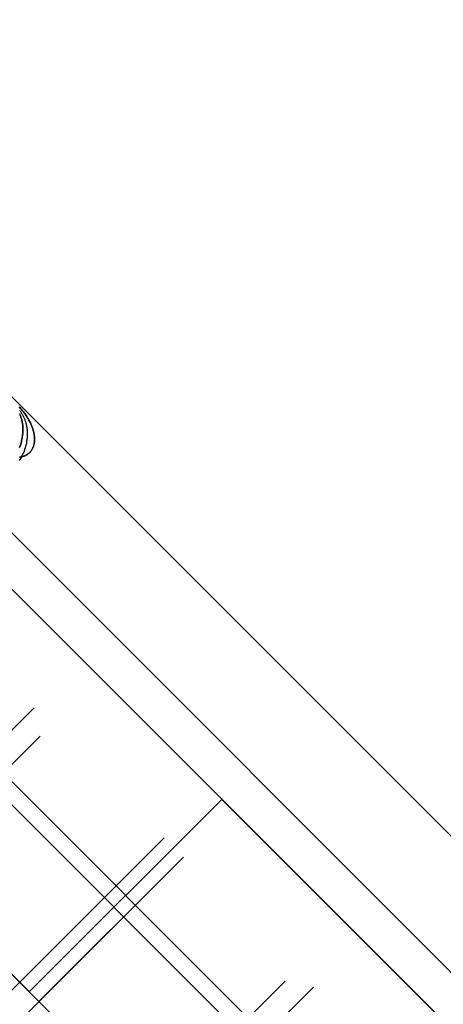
# Model space of a CAD drawing. Header units: millimetres. Extents: x -630 to 192, y -7 to 1615.
# Tile 221 of 249: x 136 to 139, y 1559 to 1566. Entities that reach past the tile are written whole.
import ezdxf

# ---------------------------------------------------------------- set-up
doc = ezdxf.new("R2010")
doc.units = ezdxf.units.MM
doc.header["$MEASUREMENT"] = 0
doc.layers.add('OVIDIO 160x80x72h', color=7, linetype='Continuous')

msp = doc.modelspace()

# ---------------------------------------------------------------- linework, layer by layer
at = {"layer": 'OVIDIO 160x80x72h', "extrusion": (-0.202852, -0.108979, 0.973126)}
for points in [[(-1333.5408, 1044.8903), (-1333.5408, 884.2344)], [(-1333.5408, 884.2344), (-1333.5408, 1044.8903)], [(-1333.2453, 1044.8903), (-1333.2453, 884.2344)], [(-1332.9499, 884.2344), (-1332.9499, 1044.8903)], [(-1332.9499, 1044.8903), (-1332.9499, 884.2344)]]:
    msp.add_lwpolyline(points, dxfattribs=at)
at = {"layer": 'OVIDIO 160x80x72h', "extrusion": (-0.235702, -0.235702, 0.942809)}
for points in [[(-1008.0272, 1310.2758), (-1008.0272, 1419.3536)], [(-1007.0785, 1419.3536), (-1007.0785, 1310.2758)], [(-1005.1811, 1310.2758), (-1005.1811, 1419.3536)], [(-1004.2324, 1419.3536), (-1004.2324, 1310.2758)]]:
    msp.add_lwpolyline(points, dxfattribs=at)
at = {"layer": 'OVIDIO 160x80x72h', "extrusion": (-0.108979, -0.202852, 0.973126)}
for points in [[(-593.8948, 1609.3524), (-593.8948, 1448.6965)], [(-593.8948, 1448.6965), (-593.8948, 1609.3524)], [(-593.5994, 1609.3524), (-593.5994, 1448.6965)], [(-593.3039, 1448.6965), (-593.3039, 1609.3524)], [(-593.3039, 1609.3524), (-593.3039, 1448.6965)]]:
    msp.add_lwpolyline(points, dxfattribs=at)
at = {"layer": 'OVIDIO 160x80x72h', "extrusion": (-0.046296, -0.021464, 0.998697)}
for points in [[(-1376.1669, 735.2648), (-1376.1669, 835.776)], [(-1374.6807, 734.2965), (-1374.6807, 835.601)]]:
    msp.add_lwpolyline(points, dxfattribs=at)
at = {"layer": 'OVIDIO 160x80x72h', "extrusion": (-0.265352, 0.881274, -0.39108)}
msp.add_lwpolyline([(-611.3078, 1223.6265), (-566.9949, 1166.0714)], dxfattribs=at)
at = {"layer": 'OVIDIO 160x80x72h', "extrusion": (-0.021464, -0.046296, 0.998697)}
for points in [[(-514.7015, 1425.8005), (-514.7015, 1527.1032)], [(-513.2156, 1426.7643), (-513.2156, 1527.2774)]]:
    msp.add_lwpolyline(points, dxfattribs=at)
at = {"layer": 'OVIDIO 160x80x72h'}
for points in [[(128.6454, 1570.698), (147.8155, 1551.5278)], [(147.6021, 1551.7412), (128.8588, 1570.4845)], [(131.7958, 1566.1333), (143.2509, 1554.6782)], [(142.5438, 1555.3853), (132.5029, 1565.4262)], [(132.5029, 1565.4262), (142.5438, 1555.3853)], [(130.3816, 1564.7191), (141.8367, 1553.264)], [(131.7958, 1564.7191), (141.8367, 1554.6782)], [(131.0887, 1564.012), (141.1296, 1553.9711)], [(141.1296, 1553.9711), (131.0887, 1564.012)], [(134.0421, 1563.887), (141.0046, 1556.9245)], [(141.0046, 1556.9245), (134.0421, 1563.887)], [(140.3027, 1558.0406), (135.1582, 1563.1851)], [(132.6279, 1562.4728), (139.5903, 1555.5103)], [(139.5903, 1555.5103), (136.1091, 1558.9915), (132.6279, 1562.4728)], [(139.3028, 1557.0405), (134.1581, 1562.1852)], [(136.1445, 1561.0775), (135.0838, 1560.0168)], [(137.5233, 1560.4058), (136.1091, 1558.9915)], [(137.0991, 1560.1229), (136.0384, 1559.0623)], [(137.0991, 1560.1229), (136.0384, 1559.0623)], [(136.0384, 1559.0623), (137.0991, 1560.1229)], [(137.2405, 1559.9815), (136.1798, 1558.9208)], [(136.1798, 1558.9208), (137.2405, 1559.9815)], [(137.2405, 1559.9815), (136.1798, 1558.9208)], [(138.1951, 1559.0269), (137.1344, 1557.9662)]]:
    msp.add_lwpolyline(points, dxfattribs=at)
at = {"layer": 'OVIDIO 160x80x72h', "extrusion": (-0.001019, 0.99949, 0.031903)}
msp.add_lwpolyline([(-137.7185, -21.7144), (-137.6546, -19.7155)], dxfattribs=at)
at = {"layer": 'OVIDIO 160x80x72h', "extrusion": (0.995955, -0.008107, 0.08949)}
msp.add_lwpolyline([(1564.0754, 17.0004), (1563.8943, 18.9922)], dxfattribs=at)
at = {"layer": 'OVIDIO 160x80x72h', "extrusion": (0.986544, -0.027096, 0.161235)}
msp.add_lwpolyline([(1566.0803, 12.7564), (1565.7445, 14.728)], dxfattribs=at)
at = {"layer": 'OVIDIO 160x80x72h', "extrusion": (0.666667, 0.666667, 0.333333)}
for points in [[(1008.0272, 258.6803), (1007.9141, 258.6438), (1007.8, 258.6096), (1007.685, 258.5774), (1007.569, 258.5476), (1007.4521, 258.5199), (1007.3345, 258.4946), (1007.2161, 258.4716), (1007.0971, 258.4509), (1006.9775, 258.4326), (1006.8574, 258.4167), (1006.7368, 258.4032), (1006.6158, 258.3921), (1006.4946, 258.3835), (1006.3731, 258.3773), (1006.2515, 258.3736), (1006.1298, 258.3724), (1006.0081, 258.3736), (1005.8865, 258.3773), (1005.765, 258.3835), (1005.6438, 258.3921), (1005.5228, 258.4032), (1005.4023, 258.4167), (1005.2821, 258.4326), (1005.1625, 258.4509), (1005.0435, 258.4716), (1004.9251, 258.4946), (1004.8075, 258.5199), (1004.6906, 258.5476), (1004.5746, 258.5774), (1004.4596, 258.6096), (1004.3455, 258.6438), (1004.2324, 258.6803)], [(1007.0785, 261.5263), (1007.022, 261.5081), (1006.9649, 261.491), (1006.9074, 261.4749), (1006.8494, 261.46), (1006.791, 261.4462), (1006.7322, 261.4335), (1006.673, 261.422), (1006.6135, 261.4116), (1006.5536, 261.4025), (1006.4936, 261.3945), (1006.4333, 261.3878), (1006.3728, 261.3822), (1006.3122, 261.3779), (1006.2515, 261.3749), (1006.1907, 261.373), (1006.1298, 261.3724), (1006.069, 261.373), (1006.0081, 261.3749), (1005.9474, 261.3779), (1005.8868, 261.3822), (1005.8263, 261.3878), (1005.766, 261.3945), (1005.706, 261.4025), (1005.6462, 261.4116), (1005.5866, 261.422), (1005.5275, 261.4335), (1005.4686, 261.4462), (1005.4102, 261.46), (1005.3522, 261.4749), (1005.2947, 261.491), (1005.2376, 261.5081), (1005.1811, 261.5263)]]:
    msp.add_lwpolyline(points, dxfattribs=at)
at = {"layer": 'OVIDIO 160x80x72h', "extrusion": (0.707107, 0.707107, 0)}
for points in [[(1006.2298, 656.5995), (1006.2319, 656.73), (1006.2384, 656.8616), (1006.2493, 656.9939), (1006.2647, 657.1268), (1006.2847, 657.26), (1006.3094, 657.3934), (1006.3387, 657.5266), (1006.3728, 657.6594), (1006.4116, 657.7917), (1006.4551, 657.9231), (1006.5034, 658.0533), (1006.5563, 658.1822), (1006.5844, 658.2461), (1006.6138, 658.3095), (1006.6442, 658.3725), (1006.6758, 658.435), (1006.7085, 658.4969), (1006.7423, 658.5583), (1006.7771, 658.6191), (1006.813, 658.6793), (1006.85, 658.7389), (1006.888, 658.7978), (1006.927, 658.856), (1006.967, 658.9134), (1007.008, 658.9702), (1007.05, 659.0261), (1007.0929, 659.0813), (1007.1366, 659.1357), (1007.2268, 659.2419), (1007.3204, 659.3446), (1007.4171, 659.4436), (1007.5168, 659.5388), (1007.6191, 659.6301), (1007.724, 659.7173), (1007.8311, 659.8005), (1007.9403, 659.8794), (1008.0512, 659.9542), (1008.1638, 660.0246), (1008.2777, 660.0908), (1008.3926, 660.1526)], [(1008.3926, 660.1526), (1008.2777, 660.0908), (1008.1638, 660.0246), (1008.0512, 659.9542), (1007.9403, 659.8794), (1007.8311, 659.8005), (1007.724, 659.7173), (1007.6191, 659.6301), (1007.5168, 659.5388), (1007.4171, 659.4436), (1007.3204, 659.3446), (1007.2268, 659.2419), (1007.1366, 659.1357), (1007.0929, 659.0813), (1007.05, 659.0261), (1007.008, 658.9702), (1006.967, 658.9134), (1006.927, 658.856), (1006.888, 658.7978), (1006.85, 658.7389), (1006.813, 658.6793), (1006.7771, 658.6191), (1006.7423, 658.5583), (1006.7085, 658.4969), (1006.6758, 658.435), (1006.6442, 658.3725), (1006.6138, 658.3095), (1006.5844, 658.2461), (1006.5563, 658.1822), (1006.5034, 658.0533), (1006.4551, 657.9231), (1006.4116, 657.7917), (1006.3728, 657.6594), (1006.3387, 657.5266), (1006.3094, 657.3934), (1006.2847, 657.26), (1006.2647, 657.1268), (1006.2493, 656.9939), (1006.2384, 656.8616), (1006.2319, 656.73), (1006.2298, 656.5995)], [(1006.2298, 656.5995), (1006.2319, 656.73), (1006.2384, 656.8616), (1006.2493, 656.9939), (1006.2647, 657.1268), (1006.2847, 657.26), (1006.3094, 657.3934), (1006.3387, 657.5266), (1006.3728, 657.6594), (1006.4116, 657.7917), (1006.4551, 657.9231), (1006.5034, 658.0533), (1006.5563, 658.1822), (1006.5844, 658.2461), (1006.6138, 658.3095), (1006.6442, 658.3725), (1006.6758, 658.435), (1006.7085, 658.4969), (1006.7423, 658.5583), (1006.7771, 658.6191), (1006.813, 658.6793), (1006.85, 658.7389), (1006.888, 658.7978), (1006.927, 658.856), (1006.967, 658.9134), (1007.008, 658.9702), (1007.05, 659.0261), (1007.0929, 659.0813), (1007.1366, 659.1357), (1007.2268, 659.2419), (1007.3204, 659.3446), (1007.4171, 659.4436), (1007.5168, 659.5388), (1007.6191, 659.6301), (1007.724, 659.7173), (1007.8311, 659.8005), (1007.9403, 659.8794), (1008.0512, 659.9542), (1008.1638, 660.0246), (1008.2777, 660.0908), (1008.3926, 660.1526)], [(1007.4019, 634.8039), (1007.3349, 634.8725), (1007.2692, 634.943), (1007.2051, 635.0154), (1007.1424, 635.0896), (1007.0814, 635.1656), (1007.022, 635.2433), (1006.9644, 635.3227), (1006.9085, 635.4036), (1006.8546, 635.4862), (1006.8026, 635.5702), (1006.7526, 635.6557), (1006.7047, 635.7425), (1006.6589, 635.8305), (1006.6152, 635.9198), (1006.5737, 636.0102), (1006.5345, 636.1016), (1006.4976, 636.1939), (1006.463, 636.2871), (1006.4307, 636.3811), (1006.4008, 636.4758), (1006.3733, 636.571), (1006.3482, 636.6668), (1006.3255, 636.763), (1006.3053, 636.8595), (1006.2875, 636.9562), (1006.2721, 637.0531), (1006.2591, 637.15), (1006.2485, 637.2469), (1006.2403, 637.3437), (1006.2345, 637.4402), (1006.231, 637.5365), (1006.2298, 637.6324)], [(1006.2298, 637.6324), (1006.231, 637.5365), (1006.2345, 637.4402), (1006.2403, 637.3437), (1006.2485, 637.2469), (1006.2591, 637.15), (1006.2721, 637.0531), (1006.2875, 636.9562), (1006.3053, 636.8595), (1006.3255, 636.763), (1006.3482, 636.6668), (1006.3733, 636.571), (1006.4008, 636.4758), (1006.4307, 636.3811), (1006.463, 636.2871), (1006.4976, 636.1939), (1006.5345, 636.1016), (1006.5737, 636.0102), (1006.6152, 635.9198), (1006.6589, 635.8305), (1006.7047, 635.7425), (1006.7526, 635.6557), (1006.8026, 635.5702), (1006.8546, 635.4862), (1006.9085, 635.4036), (1006.9644, 635.3227), (1007.022, 635.2433), (1007.0814, 635.1656), (1007.1424, 635.0896), (1007.2051, 635.0154), (1007.2692, 634.943), (1007.3349, 634.8725), (1007.4019, 634.8039)], [(1008.3926, 660.1526), (1008.2777, 660.0908), (1008.1638, 660.0246), (1008.0512, 659.9542), (1007.9403, 659.8794), (1007.8311, 659.8005), (1007.724, 659.7173), (1007.6191, 659.6301), (1007.5168, 659.5388), (1007.4171, 659.4436), (1007.3204, 659.3446), (1007.2268, 659.2419), (1007.1366, 659.1357), (1007.0929, 659.0813), (1007.05, 659.0261), (1007.008, 658.9702), (1006.967, 658.9134), (1006.927, 658.856), (1006.888, 658.7978), (1006.85, 658.7389), (1006.813, 658.6793), (1006.7771, 658.6191), (1006.7423, 658.5583), (1006.7085, 658.4969), (1006.6758, 658.435), (1006.6442, 658.3725), (1006.6138, 658.3095), (1006.5844, 658.2461), (1006.5563, 658.1822), (1006.5034, 658.0533), (1006.4551, 657.9231), (1006.4116, 657.7917), (1006.3728, 657.6594), (1006.3387, 657.5266), (1006.3094, 657.3934), (1006.2847, 657.26), (1006.2647, 657.1268), (1006.2493, 656.9939), (1006.2384, 656.8616), (1006.2319, 656.73), (1006.2298, 656.5995)], [(1006.2298, 637.6328), (1006.231, 637.5369), (1006.2344, 637.4406), (1006.2402, 637.3441), (1006.2484, 637.2473), (1006.259, 637.1504), (1006.272, 637.0535), (1006.2874, 636.9566), (1006.3052, 636.8598), (1006.3254, 636.7633), (1006.3481, 636.6672), (1006.3732, 636.5714), (1006.4007, 636.4761), (1006.4306, 636.3815), (1006.4628, 636.2875), (1006.4974, 636.1943), (1006.5344, 636.1019), (1006.5736, 636.0105), (1006.615, 635.9201), (1006.6587, 635.8309), (1006.7045, 635.7428), (1006.7524, 635.656), (1006.8024, 635.5705), (1006.8544, 635.4865), (1006.9083, 635.4039), (1006.9641, 635.3229), (1007.0218, 635.2436), (1007.0811, 635.1658), (1007.1422, 635.0898), (1007.2048, 635.0156), (1007.269, 634.9432), (1007.3346, 634.8727), (1007.4016, 634.8041)], [(1004.8577, 634.8039), (1004.9247, 634.8725), (1004.9904, 634.943), (1005.0546, 635.0154), (1005.1172, 635.0896), (1005.1782, 635.1656), (1005.2376, 635.2433), (1005.2953, 635.3227), (1005.3511, 635.4036), (1005.405, 635.4862), (1005.457, 635.5702), (1005.507, 635.6557), (1005.5549, 635.7425), (1005.6008, 635.8305), (1005.6444, 635.9198), (1005.6859, 636.0102), (1005.7251, 636.1016), (1005.762, 636.1939), (1005.7966, 636.2871), (1005.8289, 636.3811), (1005.8588, 636.4758), (1005.8863, 636.571), (1005.9114, 636.6668), (1005.9341, 636.763), (1005.9543, 636.8595), (1005.9721, 636.9562), (1005.9876, 637.0531), (1006.0005, 637.15), (1006.0111, 637.2469), (1006.0193, 637.3437), (1006.0252, 637.4402), (1006.0286, 637.5365), (1006.0298, 637.6324)], [(1006.0298, 656.5995), (1006.0277, 656.73), (1006.0212, 656.8616), (1006.0103, 656.9939), (1005.9949, 657.1268), (1005.9749, 657.26), (1005.9502, 657.3934), (1005.9209, 657.5266), (1005.8868, 657.6594), (1005.848, 657.7917), (1005.8045, 657.9231), (1005.7562, 658.0533), (1005.7033, 658.1822), (1005.6752, 658.2461), (1005.6458, 658.3095), (1005.6154, 658.3725), (1005.5838, 658.435), (1005.5511, 658.4969), (1005.5174, 658.5583), (1005.4825, 658.6191), (1005.4466, 658.6793), (1005.4096, 658.7389), (1005.3716, 658.7978), (1005.3326, 658.856), (1005.2926, 658.9134), (1005.2516, 658.9702), (1005.2096, 659.0261), (1005.1668, 659.0813), (1005.123, 659.1357), (1005.0328, 659.2419), (1004.9392, 659.3446), (1004.8425, 659.4436), (1004.7428, 659.5388), (1004.6405, 659.6301), (1004.5356, 659.7173), (1004.4285, 659.8005), (1004.3193, 659.8794), (1004.2084, 659.9542), (1004.0958, 660.0246), (1003.982, 660.0908), (1003.867, 660.1526)], [(1003.867, 660.1526), (1003.982, 660.0908), (1004.0958, 660.0246), (1004.2084, 659.9542), (1004.3193, 659.8794), (1004.4285, 659.8005), (1004.5356, 659.7173), (1004.6405, 659.6301), (1004.7428, 659.5388), (1004.8425, 659.4436), (1004.9392, 659.3446), (1005.0328, 659.2419), (1005.123, 659.1357), (1005.1668, 659.0813), (1005.2096, 659.0261), (1005.2516, 658.9702), (1005.2926, 658.9134), (1005.3326, 658.856), (1005.3716, 658.7978), (1005.4096, 658.7389), (1005.4466, 658.6793), (1005.4825, 658.6191), (1005.5174, 658.5583), (1005.5511, 658.4969), (1005.5838, 658.435), (1005.6154, 658.3725), (1005.6458, 658.3095), (1005.6752, 658.2461), (1005.7033, 658.1822), (1005.7562, 658.0533), (1005.8045, 657.9231), (1005.848, 657.7917), (1005.8868, 657.6594), (1005.9209, 657.5266), (1005.9502, 657.3934), (1005.9749, 657.26), (1005.9949, 657.1268), (1006.0103, 656.9939), (1006.0212, 656.8616), (1006.0277, 656.73), (1006.0298, 656.5995)], [(1006.0298, 637.6324), (1006.0286, 637.5365), (1006.0252, 637.4402), (1006.0193, 637.3437), (1006.0111, 637.2469), (1006.0005, 637.15), (1005.9876, 637.0531), (1005.9721, 636.9562), (1005.9543, 636.8595), (1005.9341, 636.763), (1005.9114, 636.6668), (1005.8863, 636.571), (1005.8588, 636.4758), (1005.8289, 636.3811), (1005.7966, 636.2871), (1005.762, 636.1939), (1005.7251, 636.1016), (1005.6859, 636.0102), (1005.6444, 635.9198), (1005.6008, 635.8305), (1005.5549, 635.7425), (1005.507, 635.6557), (1005.457, 635.5702), (1005.405, 635.4862), (1005.3511, 635.4036), (1005.2953, 635.3227), (1005.2376, 635.2433), (1005.1782, 635.1656), (1005.1172, 635.0896), (1005.0546, 635.0154), (1004.9904, 634.943), (1004.9247, 634.8725), (1004.8577, 634.8039)], [(1006.2298, 637.6328), (1006.231, 637.5369), (1006.2344, 637.4406), (1006.2403, 637.3441), (1006.2484, 637.2473), (1006.259, 637.1504), (1006.272, 637.0535), (1006.2874, 636.9566), (1006.3052, 636.8599), (1006.3255, 636.7633), (1006.3481, 636.6672), (1006.3732, 636.5714), (1006.4007, 636.4761), (1006.4306, 636.3815), (1006.4629, 636.2875), (1006.4975, 636.1943), (1006.5344, 636.1019), (1006.5736, 636.0105), (1006.615, 635.9201), (1006.6587, 635.8309), (1006.7045, 635.7428), (1006.7524, 635.656), (1006.8024, 635.5706), (1006.8544, 635.4865), (1006.9083, 635.404), (1006.9641, 635.323), (1007.0218, 635.2436), (1007.0811, 635.1659), (1007.1422, 635.0899), (1007.2048, 635.0157), (1007.269, 634.9433), (1007.3346, 634.8728), (1007.4016, 634.8041)], [(1006.0298, 656.5995), (1006.0277, 656.73), (1006.0212, 656.8616), (1006.0103, 656.9939), (1005.9949, 657.1268), (1005.9749, 657.26), (1005.9502, 657.3934), (1005.9209, 657.5266), (1005.8868, 657.6594), (1005.848, 657.7917), (1005.8045, 657.9231), (1005.7562, 658.0533), (1005.7033, 658.1822), (1005.6752, 658.2461), (1005.6458, 658.3095), (1005.6154, 658.3725), (1005.5838, 658.435), (1005.5511, 658.4969), (1005.5174, 658.5583), (1005.4825, 658.6191), (1005.4466, 658.6793), (1005.4096, 658.7389), (1005.3716, 658.7978), (1005.3326, 658.856), (1005.2926, 658.9134), (1005.2516, 658.9702), (1005.2096, 659.0261), (1005.1668, 659.0813), (1005.123, 659.1357), (1005.0328, 659.2419), (1004.9392, 659.3446), (1004.8425, 659.4436), (1004.7428, 659.5388), (1004.6405, 659.6301), (1004.5356, 659.7173), (1004.4285, 659.8005), (1004.3193, 659.8794), (1004.2084, 659.9542), (1004.0958, 660.0246), (1003.982, 660.0908), (1003.867, 660.1526)], [(1006.0298, 637.6324), (1006.0286, 637.5366), (1006.0252, 637.4403), (1006.0194, 637.3438), (1006.0112, 637.247), (1006.0006, 637.1501), (1005.9876, 637.0532), (1005.9722, 636.9564), (1005.9544, 636.8597), (1005.9341, 636.7632), (1005.9115, 636.667), (1005.8864, 636.5713), (1005.8589, 636.476), (1005.829, 636.3814), (1005.7968, 636.2874), (1005.7622, 636.1942), (1005.7253, 636.1019), (1005.6861, 636.0105), (1005.6446, 635.9202), (1005.601, 635.8309), (1005.5552, 635.7429), (1005.5073, 635.6561), (1005.4573, 635.5706), (1005.4053, 635.4866), (1005.3514, 635.4041), (1005.2956, 635.3231), (1005.238, 635.2437), (1005.1786, 635.166), (1005.1176, 635.0901), (1005.055, 635.0159), (1004.9908, 634.9435), (1004.9252, 634.873), (1004.8582, 634.8044)], [(1006.0298, 656.5995), (1006.0277, 656.73), (1006.0212, 656.8616), (1006.0103, 656.9939), (1005.9949, 657.1268), (1005.9749, 657.26), (1005.9502, 657.3934), (1005.9209, 657.5266), (1005.8868, 657.6594), (1005.848, 657.7917), (1005.8045, 657.9231), (1005.7562, 658.0533), (1005.7033, 658.1822), (1005.6752, 658.2461), (1005.6458, 658.3095), (1005.6154, 658.3725), (1005.5838, 658.435), (1005.5511, 658.4969), (1005.5174, 658.5583), (1005.4825, 658.6191), (1005.4466, 658.6793), (1005.4096, 658.7389), (1005.3716, 658.7978), (1005.3326, 658.856), (1005.2926, 658.9134), (1005.2516, 658.9702), (1005.2096, 659.0261), (1005.1668, 659.0813), (1005.123, 659.1357), (1005.0328, 659.2419), (1004.9392, 659.3446), (1004.8425, 659.4436), (1004.7428, 659.5388), (1004.6405, 659.6301), (1004.5356, 659.7173), (1004.4285, 659.8005), (1004.3193, 659.8794), (1004.2084, 659.9542), (1004.0958, 660.0246), (1003.982, 660.0908), (1003.867, 660.1526)], [(1004.858, 634.8041), (1004.925, 634.8728), (1004.9906, 634.9433), (1005.0548, 635.0157), (1005.1174, 635.0899), (1005.1785, 635.1659), (1005.2379, 635.2436), (1005.2955, 635.323), (1005.3513, 635.404), (1005.4052, 635.4865), (1005.4572, 635.5706), (1005.5072, 635.656), (1005.5551, 635.7428), (1005.6009, 635.8309), (1005.6446, 635.9201), (1005.686, 636.0105), (1005.7252, 636.1019), (1005.7622, 636.1943), (1005.7968, 636.2875), (1005.829, 636.3815), (1005.8589, 636.4761), (1005.8864, 636.5714), (1005.9115, 636.6672), (1005.9341, 636.7633), (1005.9544, 636.8599), (1005.9722, 636.9566), (1005.9876, 637.0535), (1006.0006, 637.1504), (1006.0112, 637.2473), (1006.0194, 637.3441), (1006.0252, 637.4406), (1006.0287, 637.5369), (1006.0298, 637.6328)], [(1003.867, 660.1526), (1003.982, 660.0908), (1004.0958, 660.0246), (1004.2084, 659.9542), (1004.3193, 659.8794), (1004.4285, 659.8005), (1004.5356, 659.7173), (1004.6405, 659.6301), (1004.7428, 659.5388), (1004.8425, 659.4436), (1004.9392, 659.3446), (1005.0328, 659.2419), (1005.123, 659.1357), (1005.1668, 659.0813), (1005.2096, 659.0261), (1005.2516, 658.9702), (1005.2926, 658.9134), (1005.3326, 658.856), (1005.3716, 658.7978), (1005.4096, 658.7389), (1005.4466, 658.6793), (1005.4825, 658.6191), (1005.5174, 658.5583), (1005.5511, 658.4969), (1005.5838, 658.435), (1005.6154, 658.3725), (1005.6458, 658.3095), (1005.6752, 658.2461), (1005.7033, 658.1822), (1005.7562, 658.0533), (1005.8045, 657.9231), (1005.848, 657.7917), (1005.8868, 657.6594), (1005.9209, 657.5266), (1005.9502, 657.3934), (1005.9749, 657.26), (1005.9949, 657.1268), (1006.0103, 656.9939), (1006.0212, 656.8616), (1006.0277, 656.73), (1006.0298, 656.5995)], [(1006.0298, 637.6328), (1006.0287, 637.5369), (1006.0252, 637.4406), (1006.0194, 637.3441), (1006.0112, 637.2473), (1006.0006, 637.1504), (1005.9876, 637.0535), (1005.9722, 636.9566), (1005.9544, 636.8599), (1005.9341, 636.7633), (1005.9115, 636.6672), (1005.8864, 636.5714), (1005.8589, 636.4761), (1005.829, 636.3815), (1005.7968, 636.2875), (1005.7622, 636.1943), (1005.7252, 636.1019), (1005.686, 636.0105), (1005.6446, 635.9201), (1005.6009, 635.8309), (1005.5551, 635.7428), (1005.5072, 635.656), (1005.4572, 635.5706), (1005.4052, 635.4865), (1005.3513, 635.404), (1005.2955, 635.323), (1005.2379, 635.2436), (1005.1785, 635.1659), (1005.1174, 635.0899), (1005.0548, 635.0157), (1004.9906, 634.9433), (1004.925, 634.8728), (1004.858, 634.8041)], [(1004.5016, 634.4478), (1004.4346, 634.3792), (1004.369, 634.3087), (1004.3048, 634.2363), (1004.2422, 634.1621), (1004.1811, 634.0861), (1004.1218, 634.0084), (1004.0641, 633.929), (1004.0083, 633.848), (1003.9544, 633.7655), (1003.9024, 633.6814), (1003.8524, 633.596), (1003.8045, 633.5092), (1003.7587, 633.4211), (1003.715, 633.3318), (1003.6736, 633.2415), (1003.6344, 633.1501), (1003.5975, 633.0577), (1003.5629, 632.9645), (1003.5306, 632.8705), (1003.5007, 632.7758), (1003.4732, 632.6806), (1003.4481, 632.5848), (1003.4255, 632.4886), (1003.4052, 632.3921), (1003.3874, 632.2954), (1003.372, 632.1985), (1003.359, 632.1016), (1003.3484, 632.0047), (1003.3403, 631.9079), (1003.3344, 631.8114), (1003.331, 631.7151), (1003.3298, 631.6192)]]:
    msp.add_lwpolyline(points, dxfattribs=at)
at = {"layer": 'OVIDIO 160x80x72h', "extrusion": (0.288793, 0.865975, 0.408272)}
for points in [[(364.8702, -43.0645), (364.5517, -42.6745)], [(364.5517, -42.6745), (364.8702, -43.0645)]]:
    msp.add_lwpolyline(points, dxfattribs=at)
at = {"layer": 'OVIDIO 160x80x72h', "extrusion": (0.707107, -0.707107, 0)}
msp.add_lwpolyline([(1198.6172, 27.1662), (1198.618, 27.2383), (1198.6207, 27.3108), (1198.6251, 27.3834), (1198.6312, 27.4562), (1198.6392, 27.5291), (1198.649, 27.6019), (1198.6606, 27.6747), (1198.674, 27.7474), (1198.6893, 27.8199), (1198.7063, 27.8921), (1198.7252, 27.964), (1198.7459, 28.0356), (1198.7684, 28.1066), (1198.7926, 28.1771), (1198.8187, 28.247), (1198.8464, 28.3163), (1198.8758, 28.3848), (1198.907, 28.4525), (1198.9397, 28.5194), (1198.9741, 28.5853), (1199.01, 28.6503), (1199.0475, 28.7143), (1199.0865, 28.7772), (1199.1269, 28.839), (1199.1687, 28.8996), (1199.2118, 28.959), (1199.2562, 29.0171), (1199.3019, 29.0739), (1199.3488, 29.1294), (1199.3967, 29.1835), (1199.4458, 29.2362), (1199.4959, 29.2875), (1199.5471, 29.3375), (1199.5998, 29.3866), (1199.6539, 29.4346), (1199.7094, 29.4814), (1199.7662, 29.5271), (1199.8244, 29.5715), (1199.8837, 29.6147), (1199.9443, 29.6565), (1200.0061, 29.6969), (1200.069, 29.7358), (1200.133, 29.7733), (1200.198, 29.8092), (1200.264, 29.8436), (1200.3308, 29.8764), (1200.3986, 29.9075), (1200.4671, 29.937), (1200.5363, 29.9647), (1200.6062, 29.9907), (1200.6767, 30.0149), (1200.7478, 30.0374), (1200.8193, 30.0581), (1200.8912, 30.077), (1200.9634, 30.0941), (1201.0359, 30.1093), (1201.1086, 30.1227), (1201.1814, 30.1343), (1201.2543, 30.1441), (1201.3271, 30.1521), (1201.3999, 30.1583), (1201.4726, 30.1627), (1201.545, 30.1653), (1201.6172, 30.1662)], dxfattribs=at)
at = {"layer": 'OVIDIO 160x80x72h', "extrusion": (-0.707107, 0.707107, 0)}
msp.add_lwpolyline([(-1200.6172, 27.1662), (-1200.6175, 27.1904), (-1200.6184, 27.2147), (-1200.6198, 27.2391), (-1200.6219, 27.2635), (-1200.6246, 27.2879), (-1200.6279, 27.3123), (-1200.6318, 27.3367), (-1200.6363, 27.361), (-1200.6415, 27.3852), (-1200.6472, 27.4094), (-1200.6536, 27.4334), (-1200.6605, 27.4573), (-1200.668, 27.481), (-1200.6762, 27.5045), (-1200.6849, 27.5278), (-1200.6941, 27.5509), (-1200.704, 27.5737), (-1200.7144, 27.5963), (-1200.7253, 27.6185), (-1200.7368, 27.6404), (-1200.7488, 27.662), (-1200.7613, 27.6833), (-1200.7742, 27.7042), (-1200.7877, 27.7247), (-1200.8016, 27.7448), (-1200.8159, 27.7645), (-1200.8307, 27.7837), (-1200.8458, 27.8026), (-1200.8614, 27.8209), (-1200.8773, 27.8389), (-1200.8935, 27.8563), (-1200.9101, 27.8733), (-1200.927, 27.8898), (-1200.9445, 27.9061), (-1200.9624, 27.922), (-1200.9808, 27.9375), (-1200.9996, 27.9527), (-1201.0189, 27.9674), (-1201.0386, 27.9818), (-1201.0587, 27.9957), (-1201.0792, 28.0091), (-1201.1, 28.0221), (-1201.1213, 28.0346), (-1201.1429, 28.0465), (-1201.1648, 28.058), (-1201.1871, 28.0689), (-1201.2096, 28.0793), (-1201.2325, 28.0892), (-1201.2555, 28.0985), (-1201.2788, 28.1072), (-1201.3023, 28.1153), (-1201.3261, 28.1228), (-1201.3499, 28.1298), (-1201.374, 28.1361), (-1201.3981, 28.1419), (-1201.4223, 28.147), (-1201.4467, 28.1515), (-1201.471, 28.1554), (-1201.4955, 28.1587), (-1201.5199, 28.1614), (-1201.5443, 28.1635), (-1201.5686, 28.165), (-1201.5929, 28.1659), (-1201.6172, 28.1662)], dxfattribs=at)
at = {"layer": 'OVIDIO 160x80x72h', "extrusion": (0.000129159, 0.000129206, 1)}
for points in [[(136.1883, 1560.8697), (135.1278, 1559.8088)], [(135.1278, 1559.8088), (136.1883, 1560.8697)]]:
    msp.add_lwpolyline(points, dxfattribs=at)
at = {"layer": 'OVIDIO 160x80x72h', "extrusion": (1, 0, 0)}
for points in [[(1560.4058, -0.1338), (1560.4058, 27.1662)], [(1559.5926, 637.6327), (1559.5926, 656.5995)], [(1559.4512, 637.6327), (1559.4512, 656.5995)], [(1559.0623, 656.5995), (1559.0623, 637.6328)], [(1559.0623, 637.6328), (1559.0623, 656.5995)], [(1558.9915, -0.1338), (1558.9915, 27.1662)], [(1558.9208, 637.6328), (1558.9208, 656.5995)], [(1558.9208, 656.5995), (1558.9208, 637.6328)]]:
    msp.add_lwpolyline(points, dxfattribs=at)
at = {"layer": 'OVIDIO 160x80x72h', "extrusion": (0.000182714, 0.000182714, 1)}
for points in [[(135.9219, 1558.9457), (136.9826, 1560.0064)], [(136.9826, 1560.0064), (135.9219, 1558.9457)], [(137.124, 1559.865), (136.0633, 1558.8043)], [(136.0633, 1558.8043), (137.124, 1559.865)]]:
    msp.add_lwpolyline(points, dxfattribs=at)
at = {"layer": 'OVIDIO 160x80x72h', "extrusion": (0, 1, 0)}
for points in [[(-137.0991, 637.6324), (-137.0991, 656.5995)], [(-137.0991, 656.5995), (-137.0991, 637.6324)], [(-137.2405, 637.6324), (-137.2405, 656.5995)], [(-137.2405, 656.5995), (-137.2405, 637.6324)]]:
    msp.add_lwpolyline(points, dxfattribs=at)
at = {"layer": 'OVIDIO 160x80x72h', "extrusion": (0.000129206, 0.000129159, 1)}
for points in [[(137.9873, 1559.0707), (136.9264, 1558.0102)], [(136.9264, 1558.0102), (137.9873, 1559.0707)]]:
    msp.add_lwpolyline(points, dxfattribs=at)
at = {"layer": 'OVIDIO 160x80x72h', "extrusion": (0.865975, 0.288793, 0.408272)}
for points in [[(1435.0751, 324.2409), (1435.3937, 324.6309)], [(1435.3937, 324.6309), (1435.0751, 324.2409)]]:
    msp.add_lwpolyline(points, dxfattribs=at)
at = {"layer": 'OVIDIO 160x80x72h'}
for points in [[(136.0351, 1563.2879, 28.1661), (136.0415, 1563.2811, 28.1661), (136.0478, 1563.2742, 28.166), (136.0538, 1563.2673, 28.166), (136.0596, 1563.2603, 28.166), (136.0652, 1563.2534, 28.166), (136.0706, 1563.2465, 28.166), (136.0757, 1563.2396, 28.166), (136.0807, 1563.2328, 28.1659), (136.0854, 1563.2259, 28.1659), (136.09, 1563.2191, 28.1659), (136.0944, 1563.2123, 28.1658), (136.0986, 1563.2055, 28.1658), (136.1025, 1563.1988, 28.1657), (136.1063, 1563.192, 28.1657), (136.11, 1563.1854, 28.1656), (136.1134, 1563.1787, 28.1655), (136.1167, 1563.1721, 28.1654), (136.1198, 1563.1655, 28.1653), (136.1227, 1563.159, 28.1652), (136.1254, 1563.1525, 28.1651), (136.128, 1563.1461, 28.165), (136.1304, 1563.1397, 28.1648), (136.1326, 1563.1333, 28.1647), (136.1347, 1563.127, 28.1645), (136.1366, 1563.1208, 28.1643), (136.1384, 1563.1146, 28.1641), (136.1399, 1563.1085, 28.1639), (136.1414, 1563.1024, 28.1637), (136.1426, 1563.0964, 28.1634), (136.1438, 1563.0905, 28.1632), (136.1447, 1563.0847, 28.1629), (136.1455, 1563.0789, 28.1626), (136.1462, 1563.0732, 28.1623), (136.1467, 1563.0675, 28.162), (136.1471, 1563.062, 28.1616), (136.1473, 1563.0565, 28.1613), (136.1474, 1563.0511, 28.1609), (136.1473, 1563.0458, 28.1605), (136.1471, 1563.0406, 28.1601), (136.1467, 1563.0355, 28.1597), (136.1462, 1563.0305, 28.1592), (136.1456, 1563.0256, 28.1587), (136.1448, 1563.0208, 28.1582), (136.1439, 1563.0161, 28.1577), (136.1429, 1563.0115, 28.1572), (136.1417, 1563.007, 28.1567), (136.1405, 1563.0026, 28.1561), (136.1391, 1562.9984, 28.1555), (136.1375, 1562.9943, 28.1549), (136.1359, 1562.9903, 28.1543), (136.1341, 1562.9864, 28.1537), (136.1323, 1562.9826, 28.153), (136.1303, 1562.9789, 28.1524), (136.1283, 1562.9754, 28.1517), (136.1261, 1562.9719, 28.151), (136.1239, 1562.9686, 28.1503), (136.1227, 1562.967, 28.1499), (136.1215, 1562.9654, 28.1496), (136.1203, 1562.9638, 28.1492), (136.1191, 1562.9622, 28.1489), (136.1178, 1562.9607, 28.1485), (136.1166, 1562.9592, 28.1481), (136.1153, 1562.9578, 28.1477), (136.1139, 1562.9563, 28.1473), (136.1126, 1562.9549, 28.147), (136.1112, 1562.9536, 28.1466), (136.1098, 1562.9522, 28.1462), (136.1084, 1562.9509, 28.1458), (136.107, 1562.9496, 28.1454), (136.1055, 1562.9483, 28.145), (136.104, 1562.947, 28.1446), (136.1025, 1562.9458, 28.1442), (136.101, 1562.9446, 28.1438), (136.0994, 1562.9434, 28.1433), (136.0979, 1562.9423, 28.1429), (136.0963, 1562.9412, 28.1425), (136.0946, 1562.9401, 28.1421), (136.093, 1562.939, 28.1416), (136.0913, 1562.9379, 28.1412), (136.0896, 1562.9369, 28.1407), (136.0879, 1562.9359, 28.1403), (136.0861, 1562.935, 28.1399), (136.0825, 1562.9331, 28.139), (136.0788, 1562.9314, 28.138), (136.0751, 1562.9298, 28.1371), (136.0712, 1562.9282, 28.1361), (136.0672, 1562.9268, 28.1352), (136.063, 1562.9256, 28.1342), (136.0588, 1562.9244, 28.1332), (136.0545, 1562.9234, 28.1322), (136.0501, 1562.9224, 28.1312), (136.0456, 1562.9216, 28.1301), (136.0409, 1562.921, 28.1291), (136.0362, 1562.9204, 28.1281)], [(136.0362, 1562.9204, 28.1281), (136.0409, 1562.921, 28.1291), (136.0456, 1562.9216, 28.1301), (136.0501, 1562.9224, 28.1312), (136.0545, 1562.9234, 28.1322), (136.0588, 1562.9244, 28.1332), (136.063, 1562.9256, 28.1342), (136.0672, 1562.9268, 28.1352), (136.0712, 1562.9282, 28.1361), (136.0751, 1562.9298, 28.1371), (136.0788, 1562.9314, 28.138), (136.0825, 1562.9331, 28.139), (136.0861, 1562.935, 28.1399), (136.0879, 1562.9359, 28.1403), (136.0896, 1562.9369, 28.1407), (136.0913, 1562.9379, 28.1412), (136.093, 1562.939, 28.1416), (136.0946, 1562.9401, 28.1421), (136.0963, 1562.9412, 28.1425), (136.0979, 1562.9423, 28.1429), (136.0994, 1562.9434, 28.1433), (136.101, 1562.9446, 28.1438), (136.1025, 1562.9458, 28.1442), (136.104, 1562.947, 28.1446), (136.1055, 1562.9483, 28.145), (136.107, 1562.9496, 28.1454), (136.1084, 1562.9509, 28.1458), (136.1098, 1562.9522, 28.1462), (136.1112, 1562.9536, 28.1466), (136.1126, 1562.9549, 28.147), (136.1139, 1562.9563, 28.1473), (136.1153, 1562.9578, 28.1477), (136.1166, 1562.9592, 28.1481), (136.1178, 1562.9607, 28.1485), (136.1191, 1562.9622, 28.1489), (136.1203, 1562.9638, 28.1492), (136.1215, 1562.9654, 28.1496), (136.1227, 1562.967, 28.1499), (136.1239, 1562.9686, 28.1503), (136.1261, 1562.9719, 28.151), (136.1283, 1562.9754, 28.1517), (136.1303, 1562.9789, 28.1524), (136.1323, 1562.9826, 28.153), (136.1341, 1562.9864, 28.1537), (136.1359, 1562.9903, 28.1543), (136.1375, 1562.9943, 28.1549), (136.1391, 1562.9984, 28.1555), (136.1405, 1563.0026, 28.1561), (136.1417, 1563.007, 28.1567), (136.1429, 1563.0115, 28.1572), (136.1439, 1563.0161, 28.1577), (136.1448, 1563.0208, 28.1582), (136.1456, 1563.0256, 28.1587), (136.1462, 1563.0305, 28.1592), (136.1467, 1563.0355, 28.1597), (136.1471, 1563.0406, 28.1601), (136.1473, 1563.0458, 28.1605), (136.1474, 1563.0511, 28.1609), (136.1473, 1563.0565, 28.1613), (136.1471, 1563.062, 28.1616), (136.1467, 1563.0675, 28.162), (136.1462, 1563.0732, 28.1623), (136.1455, 1563.0789, 28.1626), (136.1447, 1563.0847, 28.1629), (136.1438, 1563.0905, 28.1632), (136.1426, 1563.0964, 28.1634), (136.1414, 1563.1024, 28.1637), (136.1399, 1563.1085, 28.1639), (136.1384, 1563.1146, 28.1641), (136.1366, 1563.1208, 28.1643), (136.1347, 1563.127, 28.1645), (136.1326, 1563.1333, 28.1647), (136.1304, 1563.1397, 28.1648), (136.128, 1563.1461, 28.165), (136.1254, 1563.1525, 28.1651), (136.1227, 1563.159, 28.1652), (136.1198, 1563.1655, 28.1653), (136.1167, 1563.1721, 28.1654), (136.1134, 1563.1787, 28.1655), (136.11, 1563.1854, 28.1656), (136.1063, 1563.192, 28.1657), (136.1025, 1563.1988, 28.1657), (136.0986, 1563.2055, 28.1658), (136.0944, 1563.2123, 28.1658), (136.09, 1563.2191, 28.1659), (136.0854, 1563.2259, 28.1659), (136.0807, 1563.2328, 28.1659), (136.0757, 1563.2396, 28.166), (136.0706, 1563.2465, 28.166), (136.0652, 1563.2534, 28.166), (136.0596, 1563.2603, 28.166), (136.0538, 1563.2673, 28.166), (136.0478, 1563.2742, 28.166), (136.0415, 1563.2811, 28.1661), (136.0351, 1563.2879, 28.1661)], [(136.0366, 1563.2641, 29.166), (136.04, 1563.2597, 29.166), (136.0433, 1563.2553, 29.166), (136.0465, 1563.2507, 29.166), (136.0496, 1563.2461, 29.166), (136.0526, 1563.2415, 29.166), (136.0555, 1563.2367, 29.166), (136.0583, 1563.2319, 29.1659), (136.0611, 1563.227, 29.1659), (136.0637, 1563.222, 29.1659), (136.0662, 1563.217, 29.1659), (136.0686, 1563.2119, 29.1658), (136.0709, 1563.2068, 29.1658), (136.0731, 1563.2015, 29.1657), (136.0752, 1563.1963, 29.1657), (136.0771, 1563.1909, 29.1656), (136.079, 1563.1856, 29.1655), (136.0808, 1563.1801, 29.1655), (136.0825, 1563.1746, 29.1654), (136.084, 1563.1691, 29.1653), (136.0855, 1563.1635, 29.1652), (136.0868, 1563.1579, 29.1651), (136.088, 1563.1522, 29.1649), (136.0891, 1563.1465, 29.1648), (136.0901, 1563.1407, 29.1647), (136.091, 1563.1349, 29.1645), (136.0918, 1563.1291, 29.1644), (136.0924, 1563.1232, 29.1642), (136.093, 1563.1173, 29.164), (136.0934, 1563.1114, 29.1638), (136.0937, 1563.1054, 29.1636), (136.0939, 1563.0994, 29.1634), (136.094, 1563.0934, 29.1632), (136.0939, 1563.0873, 29.1629), (136.0938, 1563.0813, 29.1627), (136.0935, 1563.0752, 29.1624), (136.0932, 1563.0691, 29.1621), (136.0927, 1563.063, 29.1618), (136.0921, 1563.0568, 29.1615), (136.0914, 1563.0507, 29.1611), (136.0906, 1563.0445, 29.1608), (136.0896, 1563.0384, 29.1604), (136.0874, 1563.0261, 29.1596), (136.0848, 1563.0138, 29.1587), (136.0818, 1563.0015, 29.1578), (136.0783, 1562.9892, 29.1567), (136.0744, 1562.977, 29.1556), (136.0701, 1562.9649, 29.1543), (136.0654, 1562.9529, 29.153), (136.0602, 1562.941, 29.1516), (136.0547, 1562.9292, 29.15), (136.0487, 1562.9175, 29.1484), (136.0424, 1562.906, 29.1466), (136.0357, 1562.8947, 29.1448)], [(136.036, 1563.2375, 30.1658), (136.0385, 1563.2327, 30.1657), (136.041, 1563.2277, 30.1657), (136.0434, 1563.2226, 30.1657), (136.0456, 1563.2174, 30.1656), (136.0477, 1563.212, 30.1656), (136.0497, 1563.2064, 30.1655), (136.0515, 1563.2007, 30.1655), (136.0532, 1563.1948, 30.1654), (136.0548, 1563.1888, 30.1653), (136.0563, 1563.1827, 30.1653), (136.0576, 1563.1764, 30.1652), (136.0587, 1563.17, 30.1651), (136.0597, 1563.1634, 30.165), (136.0605, 1563.1567, 30.1648), (136.0612, 1563.1499, 30.1647), (136.0617, 1563.143, 30.1646), (136.062, 1563.1359, 30.1644), (136.0622, 1563.1287, 30.1642), (136.0622, 1563.1214, 30.164), (136.0621, 1563.114, 30.1638), (136.0617, 1563.1065, 30.1636), (136.0612, 1563.0989, 30.1634), (136.0605, 1563.0911, 30.1631), (136.0596, 1563.0833, 30.1628), (136.0586, 1563.0754, 30.1625), (136.0573, 1563.0673, 30.1622), (136.0559, 1563.0592, 30.1618), (136.0543, 1563.051, 30.1614), (136.0525, 1563.0427, 30.161), (136.0506, 1563.0343, 30.1606), (136.0484, 1563.0258, 30.1601), (136.0436, 1563.0086, 30.1591), (136.038, 1562.991, 30.1579)], [(136.038, 1562.991, 30.1579), (136.0436, 1563.0086, 30.1591), (136.0484, 1563.0258, 30.1601), (136.0506, 1563.0343, 30.1606), (136.0525, 1563.0427, 30.161), (136.0543, 1563.051, 30.1614), (136.0559, 1563.0592, 30.1618), (136.0573, 1563.0673, 30.1622), (136.0586, 1563.0754, 30.1625), (136.0596, 1563.0833, 30.1628), (136.0605, 1563.0911, 30.1631), (136.0612, 1563.0989, 30.1634), (136.0617, 1563.1065, 30.1636), (136.0621, 1563.114, 30.1638), (136.0622, 1563.1214, 30.164), (136.0622, 1563.1287, 30.1642), (136.062, 1563.1359, 30.1644), (136.0617, 1563.143, 30.1646), (136.0612, 1563.1499, 30.1647), (136.0605, 1563.1567, 30.1648), (136.0597, 1563.1634, 30.165), (136.0587, 1563.17, 30.1651), (136.0576, 1563.1764, 30.1652), (136.0563, 1563.1827, 30.1653), (136.0548, 1563.1888, 30.1653), (136.0532, 1563.1948, 30.1654), (136.0515, 1563.2007, 30.1655), (136.0497, 1563.2064, 30.1655), (136.0477, 1563.212, 30.1656), (136.0456, 1563.2174, 30.1656), (136.0434, 1563.2226, 30.1657), (136.041, 1563.2277, 30.1657), (136.0385, 1563.2327, 30.1657), (136.036, 1563.2375, 30.1658)]]:
    msp.add_polyline3d(points, dxfattribs=at)

doc.saveas('drawing.dxf')
